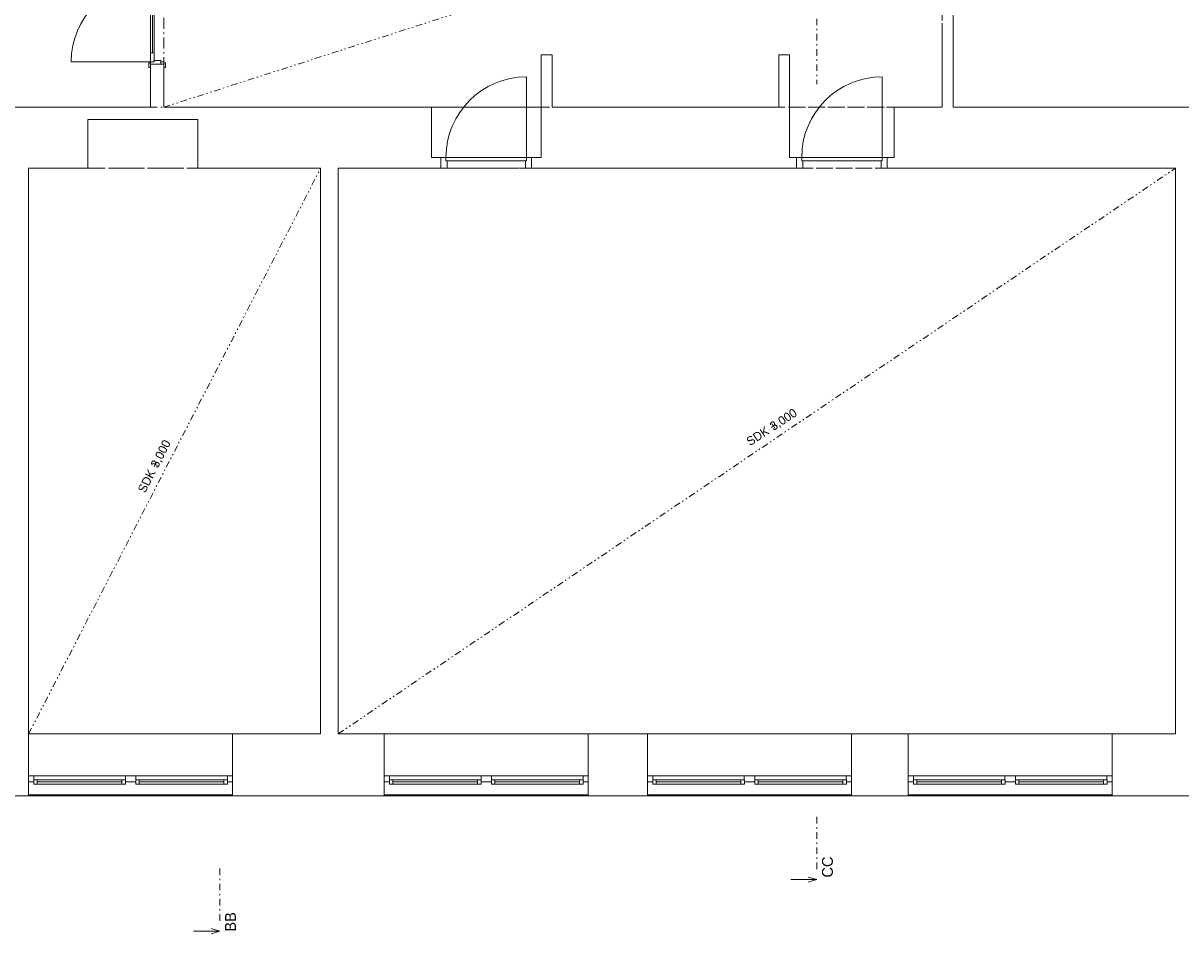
# Model space of a CAD drawing. Header units: millimetres. Extents: x -13540 to 53600, y -21460 to 10383.
# Tile 11 of 20: x 6637 to 19918, y -13054 to -2605. Entities that reach past the tile are written whole.
import ezdxf

# ---------------------------------------------------------------- set-up
doc = ezdxf.new("R2010")
doc.units = ezdxf.units.MM
doc.header["$MEASUREMENT"] = 0
for name, pattern in [('Čerchovaná', [450, 200, -117.5, 15, -117.5]), ('Čerchovaná M', [225, 125, -42.5, 15, -42.5]), ('Čerchovaná S', [175, 75, -42.5, 15, -42.5]), ('Čerchovaná se dvěma tečkami S', [202.5, 75, -32.5, 15, -32.5, 15, -32.5])]:
    doc.linetypes.add(name, pattern=pattern)
for name, color, linetype in [('02_Desky', 7, 'Continuous'), ('02_Zdi VNITŘNÍ - nenosné', 7, 'Continuous'), ('02_Zdi VNITŘNÍ - nosné', 7, 'Continuous'), ('02_Zdi VNĚJŠÍ - nosné.obálka', 7, 'Continuous'), ('05_Podhledy', 7, 'Continuous'), ('13_Značky.řezy', 7, 'Continuous'), ('Nové_01_Zóny.byty', 7, 'Continuous'), ('Nové_05_Podhledy', 7, 'Continuous'), ('Otvory – Dveře', 7, 'Continuous'), ('Otvory – Okna', 7, 'Continuous')]:
    doc.layers.add(name, color=color, linetype=linetype)

msp = doc.modelspace()

# ---------------------------------------------------------------- linework, layer by layer
at = {"layer": '02_Desky', "color": 251, "linetype": 'Continuous', "lineweight": 0, "flags": 128}
msp.add_lwpolyline([(-11600, -4870), (-4450, -4870), (-4450, -4270), (-700, -4270), (-700, -11470), (53600, -11470), (53600, 9980), (41780, 9980), (41780, 0), (18380, 0), (18100, 0), (18100, -700), (17305, -700), (14200, -700), (14200, 0), (13920, 0), (0, 0), (0, 10010), (-11600, 10010)], close=True, dxfattribs=at)
at = {"layer": '02_Zdi VNITŘNÍ - nenosné', "color": 251, "linetype": 'Continuous', "lineweight": 0}
for p, q in [((8100, -3075), (8100, -3112)), ((8100, -3075), (8215, -3075)), ((8215, -3075), (8250, -3075)), ((8250, -3075), (8250, -3112)), ((7380, -3710), (8640, -3710)), ((7380, -4270), (7380, -3710)), ((8640, -4270), (8640, -3710))]:
    msp.add_line(p, q, dxfattribs=at)
at = {"layer": '02_Zdi VNITŘNÍ - nenosné', "color": 251, "linetype": 'Continuous', "lineweight": 0, "flags": 128}
for points in [[(17180, -2605), (17180, -3570)], [(17305, -3570), (17305, -2605)], [(12580, -2970), (12580, -3570)], [(12705, -2970), (12580, -2970)], [(12705, -3570), (12705, -2970)], [(15305, -2970), (15305, -3570)], [(15430, -2970), (15305, -2970)], [(15430, -3570), (15430, -2970)], [(8100, -3075), (8100, -3570)], [(8250, -3570), (8250, -3075)], [(8100, -3570), (7380, -3570)], [(8640, -3570), (8250, -3570)], [(6700, -10760), (6700, -4270)], [(19855, -4270), (19855, -10760)]]:
    msp.add_lwpolyline(points, dxfattribs=at)
at = {"layer": '02_Zdi VNITŘNÍ - nosné', "color": 251, "linetype": 'Continuous', "lineweight": 0}
for p, q in [((11320, -3570), (11320, -4145)), ((12580, -3570), (12580, -4145)), ((15430, -3570), (15430, -4145)), ((16630, -3570), (16630, -4145)), ((11320, -4145), (11430, -4145)), ((11430, -4145), (11430, -4270)), ((12580, -4145), (12470, -4145)), ((12470, -4145), (12470, -4270)), ((15430, -4145), (15510, -4145)), ((15510, -4145), (15510, -4270)), ((16630, -4145), (16550, -4145)), ((16550, -4145), (16550, -4270))]:
    msp.add_line(p, q, dxfattribs=at)
at = {"layer": '02_Zdi VNITŘNÍ - nosné', "color": 251, "linetype": 'Continuous', "lineweight": 0, "flags": 128}
for points in [[(11320, -3570), (8640, -3570)], [(15305, -3570), (12705, -3570)], [(17180, -3570), (16630, -3570)], [(21970, -3570), (17305, -3570)], [(8640, -4270), (10050, -4270)], [(10250, -4270), (11430, -4270)], [(12470, -4270), (15510, -4270)], [(16550, -4270), (19855, -4270)]]:
    msp.add_lwpolyline(points, dxfattribs=at)
at = {"layer": '02_Zdi VNĚJŠÍ - nosné.obálka', "color": 251, "linetype": 'Continuous', "lineweight": 0}
for p, q in [((6700, -11240), (6700, -10760)), ((9040, -11240), (9040, -10760)), ((10780, -11240), (10780, -10760)), ((13120, -11240), (13120, -10760)), ((13800, -11240), (13800, -10760)), ((16140, -11240), (16140, -10760)), ((16790, -11240), (16790, -10760)), ((19130, -11240), (19130, -10760)), ((6700, -11310), (6700, -11240)), ((9040, -11310), (9040, -11240)), ((10780, -11310), (10780, -11240)), ((13120, -11310), (13120, -11240)), ((13800, -11310), (13800, -11240)), ((16140, -11310), (16140, -11240)), ((16790, -11310), (16790, -11240)), ((19130, -11310), (19130, -11240)), ((6700, -11470), (6700, -11310)), ((9040, -11470), (9040, -11310)), ((10780, -11470), (10780, -11310)), ((13120, -11470), (13120, -11310)), ((13800, -11470), (13800, -11310)), ((16140, -11470), (16140, -11310)), ((16790, -11470), (16790, -11310)), ((19130, -11470), (19130, -11310))]:
    msp.add_line(p, q, dxfattribs=at)
at = {"layer": '02_Zdi VNĚJŠÍ - nosné.obálka', "color": 251, "linetype": 'Continuous', "lineweight": 0, "flags": 128}
for points in [[(7380, -3570), (2435, -3570)], [(6700, -4270), (7380, -4270)], [(10050, -4270), (10050, -10760)], [(10250, -10760), (10250, -4270)], [(10050, -10760), (9040, -10760)], [(10780, -10760), (10250, -10760)], [(13800, -10760), (13120, -10760)], [(16790, -10760), (16140, -10760)], [(19855, -10760), (19130, -10760)], [(6010, -11470), (6700, -11470)], [(9040, -11470), (10780, -11470)], [(13120, -11470), (13800, -11470)], [(16140, -11470), (16790, -11470)], [(19130, -11470), (20750, -11470)]]:
    msp.add_lwpolyline(points, dxfattribs=at)
at = {"layer": '05_Podhledy', "color": 251, "linetype": 'Čerchovaná se dvěma tečkami S', "lineweight": 0}
msp.add_lwpolyline([(8250, -3570), (17180, -700)], dxfattribs=at)
at = {"layer": '13_Značky.řezy', "color": 251, "linetype": 'Čerchovaná S', "lineweight": 0}
for p, q in [((15743, -2554), (15743, -3304)), ((15743, -11712), (15743, -12312)), ((8893, -12304), (8893, -12904))]:
    msp.add_line(p, q, dxfattribs=at)
at = {"layer": '13_Značky.řezy', "color": 251, "linetype": 'Continuous', "lineweight": 0}
for p, q in [((15743, -12432), (15443, -12432)), ((15643, -12402), (15743, -12432)), ((15643, -12462), (15743, -12432)), ((8793, -12994), (8893, -13024)), ((8893, -13024), (8593, -13024)), ((8793, -13054), (8893, -13024))]:
    msp.add_line(p, q, dxfattribs=at)
at = {"layer": 'Nové_01_Zóny.byty', "color": 251, "linetype": 'Continuous', "lineweight": 0, "flags": 128}
msp.add_lwpolyline([(21970, -3570), (21970, -700), (18500, -700), (17305, -700), (17305, -3570)], close=True, dxfattribs=at)
at = {"layer": 'Nové_05_Podhledy', "color": 251, "linetype": 'Čerchovaná M', "lineweight": 0, "flags": 128}
for points in [[(-10900, -4870), (-4900, -4870), (-4900, -3570), (17180, -3570), (17180, -700), (-10900, -700)], [(6700, -10760), (10050, -10760), (10050, -4270), (6700, -4270)], [(10250, -10760), (19855, -10760), (19855, -4270), (10250, -4270)]]:
    msp.add_lwpolyline(points, close=True, dxfattribs=at)
at = {"layer": 'Nové_05_Podhledy', "color": 251, "linetype": 'Čerchovaná se dvěma tečkami S', "lineweight": 0}
for points in [[(6700, -10760), (10050, -4270)], [(10250, -10760), (19855, -4270)]]:
    msp.add_lwpolyline(points, dxfattribs=at)
at = {"layer": 'Otvory – Dveře', "color": 251, "linetype": 'Čerchovaná M', "lineweight": 0}
for p, q in [((8100, -1195), (8100, -3075)), ((8250, -1195), (8250, -3075)), ((11320, -3570), (12580, -3570)), ((15430, -3570), (16630, -3570)), ((11430, -4270), (12470, -4270)), ((15510, -4270), (16550, -4270))]:
    msp.add_line(p, q, dxfattribs=at)
at = {"layer": 'Otvory – Dveře', "color": 251, "linetype": 'Continuous', "lineweight": 0}
for p, q in [((8120, -2235), (8120, -2947)), ((8100, -3047), (7188, -3047)), ((8140, -2947), (8100, -2947)), ((8100, -2947), (8100, -3047)), ((8100, -3075), (8100, -3047)), ((8100, -3047), (8140, -3047)), ((8100, -3047), (8140, -3047)), ((8140, -3047), (8140, -2947)), ((8140, -3047), (8140, -3035)), ((8140, -3035), (8215, -3035)), ((8215, -3035), (8215, -3075)), ((8250, -3050), (8215, -3050)), ((8215, -3050), (8215, -3075)), ((8250, -3075), (8250, -3050)), ((8081, -3062), (8081, -3112)), ((8100, -3062), (8081, -3062)), ((8081, -3112), (8100, -3112)), ((8100, -3112), (8100, -3062)), ((8215, -3075), (8100, -3075)), ((8100, -3075), (8215, -3075)), ((8100, -3075), (8215, -3075)), ((8100, -3075), (8100, -3112)), ((8100, -3075), (8100, -3112)), ((8215, -3075), (8250, -3075)), ((8215, -3075), (8250, -3075)), ((8215, -3075), (8250, -3075)), ((8250, -3062), (8250, -3112)), ((8269, -3062), (8250, -3062)), ((8250, -3075), (8250, -3112)), ((8250, -3075), (8250, -3112)), ((8250, -3112), (8269, -3112)), ((8269, -3112), (8269, -3062)), ((12412, -4145), (12412, -3221)), ((16492, -4145), (16492, -3221)), ((11320, -3570), (11320, -4145)), ((12580, -3570), (12580, -4145)), ((15430, -3570), (15430, -4145)), ((16630, -3570), (16630, -4145)), ((11320, -4145), (11430, -4145)), ((11488, -4145), (11430, -4145)), ((11430, -4145), (11430, -4270)), ((11430, -4145), (11430, -4270)), ((11430, -4145), (11430, -4270)), ((11488, -4185), (11488, -4145)), ((11488, -4145), (12412, -4145)), ((11488, -4185), (11488, -4145)), ((11500, -4185), (11488, -4185)), ((12412, -4185), (11488, -4185)), ((11500, -4270), (11500, -4185)), ((12412, -4185), (12400, -4185)), ((12400, -4185), (12400, -4270)), ((12470, -4145), (12412, -4145)), ((12412, -4145), (12412, -4185)), ((12412, -4145), (12412, -4185)), ((12470, -4270), (12470, -4145)), ((12470, -4145), (12470, -4270)), ((12470, -4145), (12470, -4270)), ((12580, -4145), (12470, -4145)), ((15430, -4145), (15510, -4145)), ((15568, -4145), (15510, -4145)), ((15510, -4145), (15510, -4270)), ((15510, -4145), (15510, -4270)), ((15510, -4145), (15510, -4270)), ((15568, -4185), (15568, -4145)), ((15568, -4145), (16492, -4145)), ((15568, -4185), (15568, -4145)), ((15580, -4185), (15568, -4185)), ((16492, -4185), (15568, -4185)), ((15580, -4270), (15580, -4185)), ((16492, -4185), (16480, -4185)), ((16480, -4185), (16480, -4270)), ((16550, -4145), (16492, -4145)), ((16492, -4145), (16492, -4185)), ((16492, -4145), (16492, -4185)), ((16550, -4270), (16550, -4145)), ((16550, -4145), (16550, -4270)), ((16550, -4145), (16550, -4270)), ((16630, -4145), (16550, -4145)), ((11430, -4270), (11500, -4270)), ((12400, -4270), (12470, -4270)), ((15510, -4270), (15580, -4270)), ((16480, -4270), (16550, -4270))]:
    msp.add_line(p, q, dxfattribs=at)
at = {"layer": 'Otvory – Dveře', "color": 251, "linetype": 'Continuous', "lineweight": 0, "flags": 128}
for points in [[(8100, -2235), (8100, -2947), (8120, -2947), (8120, -2235)], [(8120, -2235), (8120, -2947), (8140, -2947), (8140, -2235)]]:
    msp.add_lwpolyline(points, close=True, dxfattribs=at)
at = {"layer": 'Otvory – Dveře', "color": 251, "linetype": 'Continuous', "lineweight": 0}
for centre, radius in [((8100, -3047), 912), ((12412, -4145), 924), ((16492, -4145), 924)]:
    msp.add_arc(centre, radius, 90, 180, dxfattribs=at)
at = {"layer": 'Otvory – Okna', "color": 251, "linetype": 'Čerchovaná', "lineweight": 0}
msp.add_line((7380, -4270), (8640, -4270), dxfattribs=at)
at = {"layer": 'Otvory – Okna', "color": 251, "linetype": 'Continuous', "lineweight": 0}
for p, q in [((6700, -10760), (9040, -10760)), ((6700, -11240), (6700, -10760)), ((9040, -11240), (9040, -10760)), ((10780, -10760), (13120, -10760)), ((10780, -11240), (10780, -10760)), ((13120, -11240), (13120, -10760)), ((16140, -10760), (13800, -10760)), ((13800, -11240), (13800, -10760)), ((16140, -11240), (16140, -10760)), ((19130, -10760), (16790, -10760)), ((16790, -11240), (16790, -10760)), ((19130, -11240), (19130, -10760)), ((6760, -11240), (6700, -11240)), ((6700, -11310), (6700, -11240)), ((6700, -11310), (6700, -11240)), ((6759, -11310), (6759, -11285)), ((6759, -11285), (6760, -11285)), ((6799, -11285), (6759, -11285)), ((6759, -11285), (6759, -11335)), ((6760, -11285), (6760, -11240)), ((7810, -11240), (6760, -11240)), ((6799, -11335), (6799, -11285)), ((7771, -11285), (6799, -11285)), ((7811, -11285), (7771, -11285)), ((7771, -11285), (7771, -11335)), ((7870, -11240), (7810, -11240)), ((7810, -11240), (7810, -11285)), ((7810, -11285), (7811, -11285)), ((7811, -11285), (7811, -11310)), ((7811, -11335), (7811, -11285)), ((7930, -11240), (7870, -11240)), ((7929, -11310), (7929, -11285)), ((7929, -11285), (7930, -11285)), ((7969, -11285), (7929, -11285)), ((7929, -11285), (7929, -11335)), ((7930, -11285), (7930, -11240)), ((8980, -11240), (7930, -11240)), ((7969, -11335), (7969, -11285)), ((8941, -11285), (7969, -11285)), ((8981, -11285), (8941, -11285)), ((8941, -11285), (8941, -11335)), ((9040, -11240), (8980, -11240)), ((8980, -11240), (8980, -11285)), ((8980, -11285), (8981, -11285)), ((8981, -11285), (8981, -11310)), ((8981, -11335), (8981, -11285)), ((9040, -11310), (9040, -11240)), ((9040, -11310), (9040, -11240)), ((10840, -11240), (10780, -11240)), ((10780, -11310), (10780, -11240)), ((10780, -11310), (10780, -11240)), ((10839, -11310), (10839, -11285)), ((10839, -11285), (10840, -11285)), ((10879, -11285), (10839, -11285)), ((10839, -11285), (10839, -11335)), ((10840, -11285), (10840, -11240)), ((11890, -11240), (10840, -11240)), ((10879, -11335), (10879, -11285)), ((11851, -11285), (10879, -11285)), ((11891, -11285), (11851, -11285)), ((11851, -11285), (11851, -11335)), ((11950, -11240), (11890, -11240)), ((11890, -11240), (11890, -11285)), ((11890, -11285), (11891, -11285)), ((11891, -11285), (11891, -11310)), ((11891, -11335), (11891, -11285)), ((12010, -11240), (11950, -11240)), ((12009, -11310), (12009, -11285)), ((12009, -11285), (12010, -11285)), ((12049, -11285), (12009, -11285)), ((12009, -11285), (12009, -11335)), ((12010, -11285), (12010, -11240)), ((13060, -11240), (12010, -11240)), ((12049, -11335), (12049, -11285)), ((13021, -11285), (12049, -11285)), ((13061, -11285), (13021, -11285)), ((13021, -11285), (13021, -11335)), ((13120, -11240), (13060, -11240)), ((13060, -11240), (13060, -11285)), ((13060, -11285), (13061, -11285)), ((13061, -11285), (13061, -11310)), ((13061, -11335), (13061, -11285)), ((13120, -11310), (13120, -11240)), ((13120, -11310), (13120, -11240)), ((13800, -11240), (13860, -11240)), ((13800, -11310), (13800, -11240)), ((13800, -11310), (13800, -11240)), ((13860, -11285), (13859, -11285)), ((13859, -11285), (13859, -11310)), ((13859, -11285), (13899, -11285)), ((13859, -11335), (13859, -11285)), ((13860, -11240), (13860, -11285)), ((13860, -11240), (14910, -11240)), ((13899, -11285), (13899, -11335)), ((13899, -11285), (14871, -11285)), ((14871, -11335), (14871, -11285)), ((14871, -11285), (14911, -11285)), ((14910, -11285), (14910, -11240)), ((14910, -11240), (14970, -11240)), ((14911, -11285), (14910, -11285)), ((14911, -11310), (14911, -11285)), ((14911, -11285), (14911, -11335)), ((14970, -11240), (15030, -11240)), ((15030, -11285), (15029, -11285)), ((15029, -11285), (15029, -11310)), ((15029, -11285), (15069, -11285)), ((15029, -11335), (15029, -11285)), ((15030, -11240), (15030, -11285)), ((15030, -11240), (16080, -11240)), ((15069, -11285), (15069, -11335)), ((15069, -11285), (16041, -11285)), ((16041, -11335), (16041, -11285)), ((16041, -11285), (16081, -11285)), ((16080, -11285), (16080, -11240)), ((16080, -11240), (16140, -11240)), ((16081, -11285), (16080, -11285)), ((16081, -11310), (16081, -11285)), ((16081, -11285), (16081, -11335)), ((16140, -11310), (16140, -11240)), ((16140, -11310), (16140, -11240)), ((16790, -11240), (16850, -11240)), ((16790, -11310), (16790, -11240)), ((16790, -11310), (16790, -11240)), ((16850, -11285), (16849, -11285)), ((16849, -11285), (16849, -11310)), ((16849, -11285), (16889, -11285)), ((16849, -11335), (16849, -11285)), ((16850, -11240), (16850, -11285)), ((16850, -11240), (17900, -11240)), ((16889, -11285), (16889, -11335)), ((16889, -11285), (17861, -11285)), ((17861, -11335), (17861, -11285)), ((17861, -11285), (17901, -11285)), ((17900, -11285), (17900, -11240)), ((17900, -11240), (17960, -11240)), ((17901, -11285), (17900, -11285)), ((17901, -11310), (17901, -11285)), ((17901, -11285), (17901, -11335)), ((17960, -11240), (18020, -11240)), ((18020, -11285), (18019, -11285)), ((18019, -11285), (18019, -11310)), ((18019, -11285), (18059, -11285)), ((18019, -11335), (18019, -11285)), ((18020, -11240), (18020, -11285)), ((18020, -11240), (19070, -11240)), ((18059, -11285), (18059, -11335)), ((18059, -11285), (19031, -11285)), ((19031, -11335), (19031, -11285)), ((19031, -11285), (19071, -11285)), ((19070, -11285), (19070, -11240)), ((19070, -11240), (19130, -11240)), ((19071, -11285), (19070, -11285)), ((19071, -11310), (19071, -11285)), ((19071, -11285), (19071, -11335)), ((19130, -11310), (19130, -11240)), ((19130, -11310), (19130, -11240)), ((6700, -11310), (6759, -11310)), ((6700, -11470), (6700, -11310)), ((6759, -11335), (6799, -11335)), ((6799, -11310), (7771, -11310)), ((6799, -11335), (7771, -11335)), ((6799, -11335), (7771, -11335)), ((7771, -11335), (7811, -11335)), ((7811, -11310), (7870, -11310)), ((7870, -11310), (7929, -11310)), ((7929, -11335), (7969, -11335)), ((7969, -11310), (8941, -11310)), ((7969, -11335), (8941, -11335)), ((7969, -11335), (8941, -11335)), ((8941, -11335), (8981, -11335)), ((8981, -11310), (9040, -11310)), ((9040, -11470), (9040, -11310)), ((10780, -11310), (10839, -11310)), ((10780, -11470), (10780, -11310)), ((10839, -11335), (10879, -11335)), ((10879, -11310), (11851, -11310)), ((10879, -11335), (11851, -11335)), ((10879, -11335), (11851, -11335)), ((11851, -11335), (11891, -11335)), ((11891, -11310), (11950, -11310)), ((11950, -11310), (12009, -11310)), ((12009, -11335), (12049, -11335)), ((12049, -11310), (13021, -11310)), ((12049, -11335), (13021, -11335)), ((12049, -11335), (13021, -11335)), ((13021, -11335), (13061, -11335)), ((13061, -11310), (13120, -11310)), ((13120, -11470), (13120, -11310)), ((13859, -11310), (13800, -11310)), ((13800, -11470), (13800, -11310)), ((13899, -11335), (13859, -11335)), ((14871, -11310), (13899, -11310)), ((14871, -11335), (13899, -11335)), ((14871, -11335), (13899, -11335)), ((14911, -11335), (14871, -11335)), ((14970, -11310), (14911, -11310)), ((15029, -11310), (14970, -11310)), ((15069, -11335), (15029, -11335)), ((16041, -11310), (15069, -11310)), ((16041, -11335), (15069, -11335)), ((16041, -11335), (15069, -11335)), ((16081, -11335), (16041, -11335)), ((16140, -11310), (16081, -11310)), ((16140, -11470), (16140, -11310)), ((16849, -11310), (16790, -11310)), ((16790, -11470), (16790, -11310)), ((16889, -11335), (16849, -11335)), ((17861, -11310), (16889, -11310)), ((17861, -11335), (16889, -11335)), ((17861, -11335), (16889, -11335)), ((17901, -11335), (17861, -11335)), ((17960, -11310), (17901, -11310)), ((18019, -11310), (17960, -11310)), ((18059, -11335), (18019, -11335)), ((19031, -11310), (18059, -11310)), ((19031, -11335), (18059, -11335)), ((19031, -11335), (18059, -11335)), ((19071, -11335), (19031, -11335)), ((19130, -11310), (19071, -11310)), ((19130, -11470), (19130, -11310)), ((6700, -11460), (9040, -11460)), ((6700, -11470), (9040, -11470)), ((10780, -11460), (13120, -11460)), ((10780, -11470), (13120, -11470)), ((16140, -11460), (13800, -11460)), ((16140, -11470), (13800, -11470)), ((19130, -11460), (16790, -11460)), ((19130, -11470), (16790, -11470))]:
    msp.add_line(p, q, dxfattribs=at)
at = {"layer": 'Otvory – Okna', "color": 251, "linetype": 'Čerchovaná', "lineweight": 0, "flags": 128}
msp.add_lwpolyline([(7380, -4270), (7380, -3710), (8640, -3710), (8640, -4270)], close=True, dxfattribs=at)

# ---------------------------------------------------------------- texts
at = {"layer": '13_Značky.řezy', "color": 251, "lineweight": 0, "char_height": 125, "attachment_point": 7, "rotation": 90}
for s, insert in [('\\A1;\\pt0;CC', (15928, -12408)), ('\\A1;\\pt0;BB', (9078, -13028))]:
    msp.add_mtext(s, dxfattribs=dict(at, insert=insert))
at = {"layer": 'Nové_05_Podhledy', "color": 251, "lineweight": 0, "char_height": 100, "attachment_point": 1}
for s, insert, rotation in [('\\A1;\\pt0,25000;3,000{\\H0.66x;\\S^  ;\\S^  ;\\S^  ;\\S^  ;\\S^  ;\\S^  ;\\S^  ;\\S^  ;\\S^  ;\\S^  ;\\S^  ;}', (15190, -7201), 32.9213), ('\\A1;\\pt0,25000;SDK +', (14921, -7375), 32.9213), ('\\A1;\\pt0,25000;3,000{\\H0.66x;\\S^  ;\\S^  ;\\S^  ;\\S^  ;\\S^  ;\\S^  ;\\S^  ;\\S^  ;\\S^  ;\\S^  ;\\S^  ;}', (8093, -7672), 62.9049), ('\\A1;\\pt0,25000;SDK +', (7947, -7958), 62.9049)]:
    msp.add_mtext(s, dxfattribs=dict(at, insert=insert, rotation=rotation))

doc.saveas('drawing.dxf')
